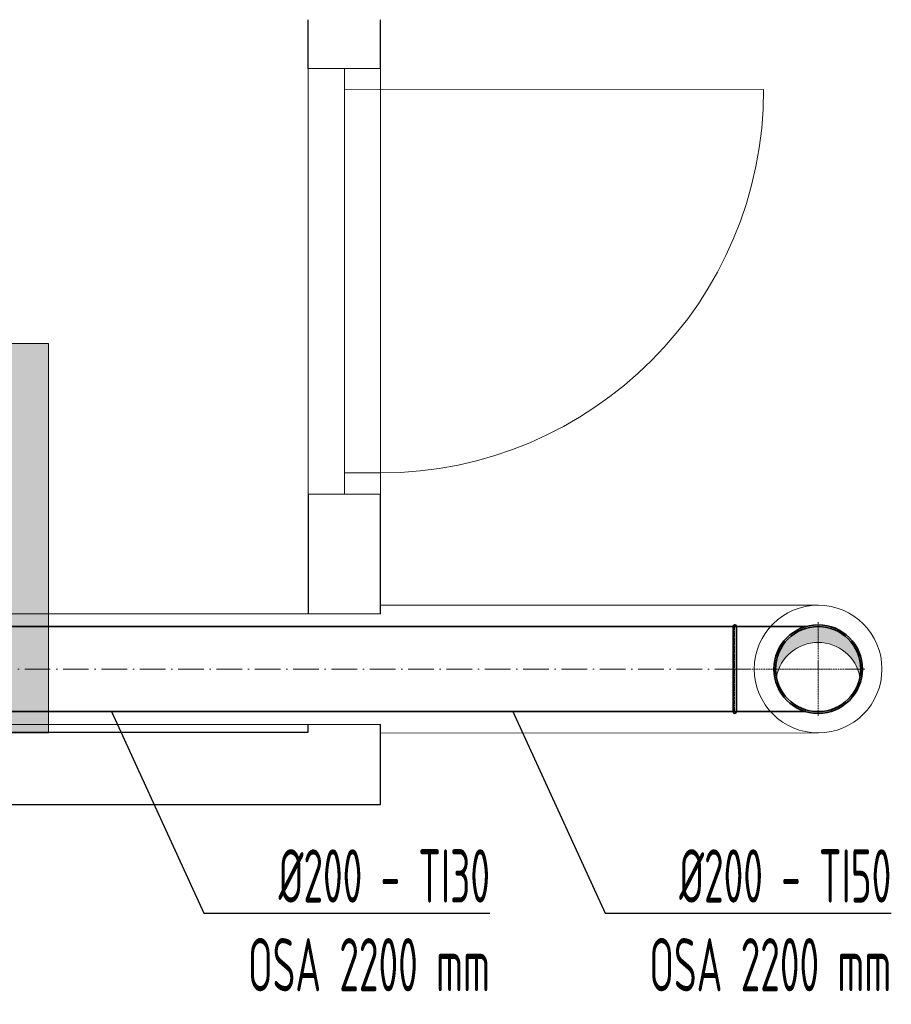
# Model space of a CAD drawing. Header units: millimetres. Extents: x -118717 to 8962, y 22910 to 145283.
# Tile 191 of 193: x 4690 to 6738, y 111096 to 113408. Entities that reach past the tile are written whole.
import ezdxf

# ---------------------------------------------------------------- set-up
doc = ezdxf.new("R2010")
doc.units = ezdxf.units.MM
for name, pattern in [('ACAD_ISO02W100', [15, 12, -3]), ('ACAD_ISO10W100', [18, 12, -3, 0, -3]), ('phl_thick', [0])]:
    doc.linetypes.add(name, pattern=pattern)
for name, color, linetype, lineweight in [('VZT_09 ODA (SÁNÍ) - OBRYS', 3, 'Continuous', 35), ('VZT_10 ODA (SÁNÍ) - OSA', 3, 'ACAD_ISO10W100', 5), ('VZT_23 ZAŘÍZENÍ - SERVISNÍ PROSTOR', 8, 'Continuous', 5), ('VZT_50 POPIS - OBECNE', 7, 'Continuous', 13), ('VZT_60_KOTY - DIMENZE', 7, 'Continuous', 5), ('VZT_IZOLACE - TEPELNÁ', 6, 'IZOLACE TEPELNA', 13)]:
    doc.layers.add(name, color=color, linetype=linetype, lineweight=lineweight)
doc.layers.add('VZT_11 ODA (SÁNÍ) - NETISK', color=8, linetype='ACAD_ISO02W100', lineweight=5, plot=False)
doc.styles.add('EVORA_125', font='isocp.shx', dxfattribs={"width": 0.6, "height": 125})
doc.styles.get("Standard").update_dxf_attribs({"font": 'arial.ttf'})
doc.linetypes.add('IZOLACE TEPELNA', pattern='A,12.7,-1.5,["T",Standard,S=2.54,R=0,X=0,Y=-1.27],-3', length=17.2)

msp = doc.modelspace()

# ---------------------------------------------------------------- hatches: boundary and pattern name
at = {"layer": 'VZT_09 ODA (SÁNÍ) - OBRYS', "lineweight": 5}
h = msp.add_hatch(color=256, dxfattribs=at)
h.dxf.hatch_style = 1
h.paths.add_polyline_path([(6566.3, 111983.3, -0.470601), (6664.5, 111864.6, 0.82717), (6468.1, 111864.6, -0.470601)])
at = {"layer": 'VZT_23 ZAŘÍZENÍ - SERVISNÍ PROSTOR'}
h = msp.add_hatch(color=256, dxfattribs=at)
h.dxf.hatch_style = 1
h.paths.add_polyline_path([(4156.2, 112647.5), (4156.2, 111733.3), (4758, 111733.3), (4758, 112647.5)])

# ---------------------------------------------------------------- linework, layer by layer
for p, q in [((5368.3, 113294), (5368.3, 113408.2)), ((5538.3, 113294), (5538.3, 113408.2)), ((5368.3, 112293.8), (5368.3, 112013.3)), ((5538, 112013.3), (5538.3, 112293.8)), ((5368.3, 111735.2), (5368.3, 111753.3)), ((5537.9, 111565.2), (5537.9, 111753.3)), ((3407.7, 111735.2), (5367.8, 111735.2)), ((3237.7, 111565.2), (5537.7, 111565.2))]:
    msp.add_line(p, q)
at = {"layer": 'VZT_09 ODA (SÁNÍ) - OBRYS'}
for p, q in [((6366.3, 111783.3), (6366.3, 111983.3)), ((6374.3, 111983.3), (6374.3, 111983.3)), ((6374.3, 111983.3), (6537.7, 111983.3)), ((6374.3, 111783.3), (6374.3, 111783.3)), ((6537.7, 111783.3), (6374.3, 111783.3))]:
    msp.add_line(p, q, dxfattribs=at)
for points in [[(6407.7, 111983.3), (3891.2, 111983.3)], [(6407.7, 111783.3), (3891.2, 111783.3)]]:
    msp.add_lwpolyline(points, dxfattribs=at)
for radius in [104, 100]:
    msp.add_circle((6566.3, 111883.3), radius, dxfattribs=at)
for centre, start, end in [((6370.3, 111983.3), 0, 180), ((6370.3, 111783.3), 180, 0)]:
    msp.add_arc(centre, 4, start, end, dxfattribs=at)
at = {"layer": 'VZT_09 ODA (SÁNÍ) - OBRYS', "lineweight": 5}
msp.add_arc((6566.3, 111845.8), 100, 10.8069, 169.1931, dxfattribs=at)
at = {"layer": 'VZT_09 ODA (SÁNÍ) - OBRYS'}
msp.add_open_spline([(6374.3, 111783.3), (6374.3, 111783.3), (6374.3, 111785.7), (6374.3, 111795.1), (6374.3, 111802.3), (6374.3, 111820.3), (6374.3, 111831.1), (6374.3, 111855), (6374.3, 111867.8), (6374.3, 111893.8), (6374.3, 111906.7), (6374.3, 111931), (6374.3, 111942.1), (6374.3, 111961.1), (6374.3, 111968.8), (6374.3, 111979.7), (6374.3, 111982.8), (6374.3, 111983.3), (6374.3, 111983.3), (6374.3, 111983.3)], degree=3, knots=[157.533456, 157.533456, 157.533456, 157.533456, 195.393508, 195.393508, 234.551342, 234.551342, 273.721472, 273.721472, 312.806301, 312.806301, 351.735982, 351.735982, 390.710875, 390.710875, 429.832624, 429.832624, 468.991563, 468.991563, 473.053633, 473.053633, 473.053633, 473.053633], dxfattribs=at)
at = {"layer": 'VZT_10 ODA (SÁNÍ) - OSA', "ltscale": 0.3}
for p in [(6566.3, 111993.3), (6366.3, 111883.3), (6676.3, 111883.3), (6566.3, 111773.3)]:
    msp.add_line(p, (6566.3, 111883.3), dxfattribs=at)
at = {"layer": 'VZT_10 ODA (SÁNÍ) - OSA', "ltscale": 5}
msp.add_lwpolyline([(3891.2, 111883.3), (6407.7, 111883.3)], dxfattribs=at)
at = {"layer": 'VZT_11 ODA (SÁNÍ) - NETISK', "ltscale": 0.4}
for p, q in [((6369.7, 111783.3), (6369.7, 111983.3)), ((6407.7, 111983.3), (6369.7, 111983.3)), ((6407.7, 111783.3), (6369.7, 111783.3))]:
    msp.add_line(p, q, dxfattribs=at)
at = {"layer": 'VZT_23 ZAŘÍZENÍ - SERVISNÍ PROSTOR'}
msp.add_lwpolyline([(4156.2, 112647.5), (4758, 112647.5), (4758, 111733.3), (4156.2, 111733.3)], dxfattribs=at)
at = {"layer": 'VZT_50 POPIS - OBECNE', "linetype": 'phl_thick'}
for p, q in [((5538.3, 113294), (5368.3, 113294)), ((5368.3, 113294), (5368.3, 112293.8)), ((5453.3, 112293.8), (5453.3, 113294)), ((5538.3, 112293.8), (5538.3, 113294)), ((5453.3, 113243.9), (6438.2, 113244.5)), ((5538.8, 112344), (5453.3, 112344)), ((5368.3, 112293.8), (5538.3, 112293.8))]:
    msp.add_line(p, q, dxfattribs=at)
msp.add_arc((5538.2, 113244), 900, 270.0375, 0.0375, dxfattribs=at)
at = {"layer": 'VZT_60_KOTY - DIMENZE', "linetype": 'ByBlock', "lineweight": -2}
for p, q in [((5122.5, 111310), (5172.5, 111310)), ((6065.5, 111310), (6115.5, 111310))]:
    msp.add_line(p, q, dxfattribs=at)
for points in [[(4906.1, 111783.3), (5122.5, 111310)], [(5849.1, 111783.3), (6065.5, 111310)], [(5172.5, 111310), (5795.2, 111310)], [(6115.5, 111310), (6738.2, 111310)]]:
    msp.add_lwpolyline(points, dxfattribs=at)
at = {"layer": 'VZT_IZOLACE - TEPELNÁ', "ltscale": 0.5}
for p, q in [((6567.4, 112033.3), (5538, 112033.6)), ((5538, 112013.3), (3690.5, 112013.3)), ((5538, 111753.3), (3690.5, 111753.3)), ((6567.2, 111733.4), (5538, 111733.1))]:
    msp.add_line(p, q, dxfattribs=at)
msp.add_circle((6566.3, 111883.3), 150, dxfattribs=at)

# ---------------------------------------------------------------- texts
at = {"layer": 'VZT_60_KOTY - DIMENZE', "linetype": 'phl_thick', "char_height": 125, "attachment_point": 3, "style": 'EVORA_125'}
for s, insert in [('%%C200 - TI30\\POSA 2200\\~mm', (5795.2, 111460)), ('%%C200 - TI50\\POSA 2200\\~mm', (6738.2, 111460))]:
    msp.add_mtext(s, dxfattribs=dict(at, insert=insert))

doc.saveas('drawing.dxf')
